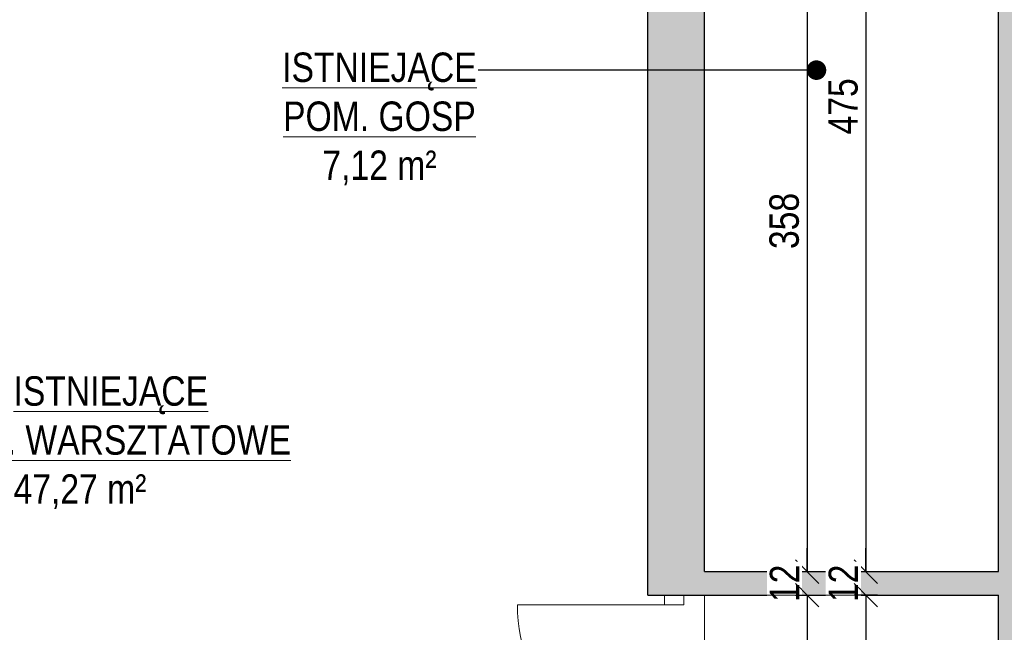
# Model space of a CAD drawing. Header units: millimetres. Extents: x 17147 to 52214, y -18116 to -4632.
# Tile 11 of 186: x 22202 to 22704, y -9441 to -9128. Entities that reach past the tile are written whole.
import ezdxf
from ezdxf import colors
from ezdxf.entities.mleader import LeaderData, LeaderLine
from ezdxf.math import Vec2, Vec3

# ---------------------------------------------------------------- set-up
doc = ezdxf.new("R2010")
doc.units = ezdxf.units.MM
doc.layers.get('Defpoints').update_dxf_attribs({"color": 6})
for name, color, linetype, lineweight in [('A-opis', 130, 'Continuous', 9), ('A-wymiar', 177, 'Continuous', 0), ('A_DRZWI-OKNA', 4, 'Continuous', 13), ('A_SCIANA_ISTN', 253, 'Continuous', 25)]:
    doc.layers.add(name, color=color, linetype=linetype, lineweight=lineweight)
doc.layers.add('S_KRESKOWANIE_SC_ISTN', color=7, linetype='Continuous', lineweight=0, true_color=0x878787)
doc.styles.get("Standard").update_dxf_attribs({"font": 'ARIALN.TTF'})
doc.styles.add('wymiary', font='ARIALN.TTF')
doc.dimstyles.new('anka', dxfattribs={"dimtxt": 15, "dimasz": 12, "dimexe": 6, "dimexo": 0.0625, "dimgap": 4, "dimtad": 1, "dimdec": 0, "dimzin": 0, "dimdsep": 46, "dimtxsty": 'wymiary', "dimblk": 'OBLIQUE', "dimcen": 0.09, "dimclrt": 7, "dimadec": 0, "dimazin": 0, "dimtfac": 1, "dimtdec": 0, "dimtix": 1, "dimtofl": 0, "dimtmove": 0, "dimatfit": 3, "dimldrblk": 'OBLIQUE', "dimfxl": 6, "dimfxlon": 1, "dimtfill": 1, "dimtolj": 1, "dimtzin": 0, "dimarcsym": 0})

# ---------------------------------------------------------------- blocks, each defined once
blk = doc.blocks.new('drzwi 800')
at = {"layer": 'A_DRZWI-OKNA'}
blk.add_line((110028.2, -38030.87), (110028.2, -37950.87), dxfattribs=at)
for points in [[(110023.2, -38035.87), (110028.2, -38035.87), (110028.2, -38025.87), (110023.2, -38025.87)], [(110108.2, -38035.87), (110113.2, -38035.87), (110113.2, -38025.87), (110108.2, -38025.87)]]:
    blk.add_lwpolyline(points, close=True, dxfattribs=at)
blk.add_arc((110028.2, -38030.87), 80, 0, 90, dxfattribs=at)
blk = doc.blocks.new('_Dot')
at = {"color": 0, "linetype": 'ByBlock', "lineweight": -2}
blk.add_line((-0.5, 0), (-1, 0), dxfattribs=at)
at = {"color": 0, "linetype": 'ByBlock', "const_width": 0.5}
blk.add_lwpolyline([(-0.25, 0, 1), (0.25, 0, 1)], format="xyb", close=True, dxfattribs=at)
blk = doc.blocks.new('_OBLIQUE')
at = {"color": 0, "linetype": 'ByBlock'}
blk.add_line((-0.5, -0.5), (0.5, 0.5), dxfattribs=at)
blk = doc.blocks.new('*D745')
at = {"layer": 'A-wymiar', "color": 0, "lineweight": -2, "transparency": 16777216}
for p, q in [((22597.44, -9052.18), (22609.44, -9052.18)), ((22603.44, -9052.18), (22603.44, -9410.18)), ((22597.44, -9410.18), (22609.44, -9410.18))]:
    blk.add_line(p, q, dxfattribs=at)
at = {"layer": 'Defpoints', "color": 0, "transparency": 16777216}
for p in [(22574.1, -9052.18), (22574.1, -9410.18), (22603.44, -9410.18)]:
    blk.add_point(p, dxfattribs=at)
at = {"layer": 'A-wymiar', "color": 0, "lineweight": -2, "transparency": 16777216, "xscale": 12, "yscale": 12, "zscale": 12}
for p, rotation in [((22603.44, -9052.18), 90), ((22603.44, -9410.18), 270)]:
    blk.add_blockref('_OBLIQUE', p, dxfattribs=dict(at, rotation=rotation))
at = {"layer": 'A-wymiar', "color": 7, "transparency": 16777216, "insert": (22591.79, -9231.18), "char_height": 15, "attachment_point": 5, "rotation": 90, "style": 'wymiary', "bg_fill": 3, "box_fill_scale": 1.1, "bg_fill_color": 256, "bg_fill_true_color": 13158600, "bg_fill_transparency": 0}
blk.add_mtext('\\A1;358', dxfattribs=at)
blk = doc.blocks.new('*D824')
at = {"layer": 'A-wymiar', "color": 0, "lineweight": -2, "transparency": 16777216}
for p, q in [((22603.44, -9410.18), (22603.44, -9398.18)), ((22597.44, -9410.18), (22609.44, -9410.18)), ((22597.44, -9422.18), (22609.44, -9422.18)), ((22603.44, -9422.18), (22603.44, -9434.18))]:
    blk.add_line(p, q, dxfattribs=at)
at = {"layer": 'Defpoints', "color": 0, "transparency": 16777216}
for p in [(22574.1, -9410.18), (22551.08, -9422.18), (22603.44, -9422.18)]:
    blk.add_point(p, dxfattribs=at)
at = {"layer": 'A-wymiar', "color": 0, "lineweight": -2, "transparency": 16777216, "xscale": 12, "yscale": 12, "zscale": 12}
for p, rotation in [((22603.44, -9410.18), 270), ((22603.44, -9422.18), 90)]:
    blk.add_blockref('_OBLIQUE', p, dxfattribs=dict(at, rotation=rotation))
at = {"layer": 'A-wymiar', "color": 7, "transparency": 16777216, "insert": (22591.91, -9416.18), "char_height": 15, "attachment_point": 5, "rotation": 90, "style": 'wymiary', "bg_fill": 3, "box_fill_scale": 1.1, "bg_fill_color": 256, "bg_fill_true_color": 13158600, "bg_fill_transparency": 0}
blk.add_mtext('\\A1;12', dxfattribs=at)
blk = doc.blocks.new('*D825')
at = {"layer": 'A-wymiar', "color": 0, "lineweight": -2, "transparency": 16777216}
for p, q in [((22597.44, -9422.18), (22609.44, -9422.18)), ((22603.44, -9422.18), (22603.44, -9512.18)), ((22597.44, -9512.18), (22609.44, -9512.18))]:
    blk.add_line(p, q, dxfattribs=at)
at = {"layer": 'Defpoints', "color": 0, "transparency": 16777216}
for p in [(22551.08, -9422.18), (22551.08, -9512.18), (22603.44, -9512.18)]:
    blk.add_point(p, dxfattribs=at)
at = {"layer": 'A-wymiar', "color": 0, "lineweight": -2, "transparency": 16777216, "xscale": 12, "yscale": 12, "zscale": 12}
for p, rotation in [((22603.44, -9422.18), 90), ((22603.44, -9512.18), 270)]:
    blk.add_blockref('_OBLIQUE', p, dxfattribs=dict(at, rotation=rotation))
at = {"layer": 'A-wymiar', "color": 7, "transparency": 16777216, "insert": (22591.79, -9467.18), "char_height": 15, "attachment_point": 5, "rotation": 90, "style": 'wymiary', "bg_fill": 3, "box_fill_scale": 1.1, "bg_fill_color": 256, "bg_fill_true_color": 13158600, "bg_fill_transparency": 0}
blk.add_mtext('\\A1;90', dxfattribs=at)
blk = doc.blocks.new('*D827')
at = {"layer": 'A-wymiar', "color": 0, "lineweight": -2, "transparency": 16777216}
for p, q in [((22627.44, -8935.18), (22639.44, -8935.18)), ((22633.44, -8935.18), (22633.44, -9410.18)), ((22627.44, -9410.18), (22639.44, -9410.18))]:
    blk.add_line(p, q, dxfattribs=at)
at = {"layer": 'Defpoints', "color": 0, "transparency": 16777216}
for p in [(22551.08, -8935.18), (22551.08, -9410.18), (22633.44, -9410.18)]:
    blk.add_point(p, dxfattribs=at)
at = {"layer": 'A-wymiar', "color": 0, "lineweight": -2, "transparency": 16777216, "xscale": 12, "yscale": 12, "zscale": 12}
for p, rotation in [((22633.44, -8935.18), 90), ((22633.44, -9410.18), 270)]:
    blk.add_blockref('_OBLIQUE', p, dxfattribs=dict(at, rotation=rotation))
at = {"layer": 'A-wymiar', "color": 7, "transparency": 16777216, "insert": (22621.82, -9172.68), "char_height": 15, "attachment_point": 5, "rotation": 90, "style": 'wymiary', "bg_fill": 3, "box_fill_scale": 1.1, "bg_fill_color": 256, "bg_fill_true_color": 13158600, "bg_fill_transparency": 0}
blk.add_mtext('\\A1;475', dxfattribs=at)
blk = doc.blocks.new('*D828')
at = {"layer": 'A-wymiar', "color": 0, "lineweight": -2, "transparency": 16777216}
for p, q in [((22633.44, -9410.18), (22633.44, -9398.18)), ((22627.44, -9410.18), (22639.44, -9410.18)), ((22639.44, -9422.18), (22627.44, -9422.18)), ((22633.44, -9422.18), (22633.44, -9434.18))]:
    blk.add_line(p, q, dxfattribs=at)
at = {"layer": 'Defpoints', "color": 0, "transparency": 16777216}
for p in [(22551.08, -9410.18), (22633.44, -9422.18), (22701.08, -9422.18)]:
    blk.add_point(p, dxfattribs=at)
at = {"layer": 'A-wymiar', "color": 0, "lineweight": -2, "transparency": 16777216, "xscale": 12, "yscale": 12, "zscale": 12}
for p, rotation in [((22633.44, -9410.18), 270), ((22633.44, -9422.18), 90)]:
    blk.add_blockref('_OBLIQUE', p, dxfattribs=dict(at, rotation=rotation))
at = {"layer": 'A-wymiar', "color": 7, "transparency": 16777216, "insert": (22621.91, -9416.18), "char_height": 15, "attachment_point": 5, "rotation": 90, "style": 'wymiary', "bg_fill": 3, "box_fill_scale": 1.1, "bg_fill_color": 256, "bg_fill_true_color": 13158600, "bg_fill_transparency": 0}
blk.add_mtext('\\A1;12', dxfattribs=at)
blk = doc.blocks.new('*D829')
at = {"layer": 'A-wymiar', "color": 0, "lineweight": -2, "transparency": 16777216}
for p, q in [((22639.44, -9422.18), (22627.44, -9422.18)), ((22633.44, -9422.18), (22633.44, -9547.18)), ((22627.44, -9547.18), (22639.44, -9547.18))]:
    blk.add_line(p, q, dxfattribs=at)
at = {"layer": 'Defpoints', "color": 0, "transparency": 16777216}
for p in [(22701.08, -9422.18), (22615.08, -9547.18), (22633.44, -9547.18)]:
    blk.add_point(p, dxfattribs=at)
at = {"layer": 'A-wymiar', "color": 0, "lineweight": -2, "transparency": 16777216, "xscale": 12, "yscale": 12, "zscale": 12}
for p, rotation in [((22633.44, -9422.18), 90), ((22633.44, -9547.18), 270)]:
    blk.add_blockref('_OBLIQUE', p, dxfattribs=dict(at, rotation=rotation))
at = {"layer": 'A-wymiar', "color": 7, "transparency": 16777216, "insert": (22621.79, -9484.68), "char_height": 15, "attachment_point": 5, "rotation": 90, "style": 'wymiary', "bg_fill": 3, "box_fill_scale": 1.1, "bg_fill_color": 256, "bg_fill_true_color": 13158600, "bg_fill_transparency": 0}
blk.add_mtext('\\A1;125', dxfattribs=at)

msp = doc.modelspace()

# ---------------------------------------------------------------- hatches: boundary and pattern name
at = {"layer": 'S_KRESKOWANIE_SC_ISTN', "transparency": 33554559}
h = msp.add_hatch(color=256, dxfattribs=at)
h.dxf.hatch_style = 1
h.paths.add_polyline_path([(22766.08, -9325.18), (22713.08, -9325.18), (22713.08, -9176.18), (22859.41, -9176.18), (22859.41, -9183.18), (23006.08, -9183.18), (23006.08, -9325.18), (22868.08, -9325.18), (22868.08, -9337.18), (23006.08, -9337.18), (23006.08, -9367.18), (23044.08, -9367.18), (23044.08, -9171.18), (23006.08, -9171.18), (22871.41, -9171.18), (22871.41, -9164.18), (22713.08, -9164.18), (22713.08, -9057.44), (22701.08, -9060.16), (22701.08, -9325.18), (22701.08, -9410.18), (22551.08, -9410.18), (22551.08, -9052.18), (22522.08, -9052.18), (22522.08, -9422.18), (22551.08, -9422.18), (22701.08, -9422.18), (22701.08, -9763.18), (22551.08, -9763.18), (22551.08, -9562.18), (22615.08, -9562.18), (22615.08, -9547.18), (22551.08, -9547.18), (22551.08, -9512.18), (22522.08, -9512.18), (22522.08, -9763.18), (22366.08, -9763.18), (21951.08, -9763.18), (21951.08, -9643.18), (21951.08, -9613.18), (21913.08, -9613.18), (21913.08, -9775.18), (22522.08, -9775.18), (22701.08, -9775.18), (23044.08, -9775.18), (23044.08, -9686.18), (23006.08, -9686.18), (23006.08, -9763.18), (22713.08, -9763.18), (22713.08, -9337.18), (22766.08, -9337.18)])

# ---------------------------------------------------------------- linework, layer by layer
at = {"layer": 'A_SCIANA_ISTN'}
for points in [[(22701.08, -9325.18), (22701.08, -8935.18)], [(22522.08, -9422.18), (22522.08, -9052.18)], [(22551.08, -9410.18), (22551.08, -9052.18)], [(22701.08, -9410.18), (22701.08, -9325.18)], [(22551.08, -9410.18), (22701.08, -9410.18)], [(22522.08, -9422.18), (22551.08, -9422.18)], [(22551.08, -9422.18), (22701.08, -9422.18)], [(22701.08, -9763.18), (22701.08, -9422.18)]]:
    msp.add_lwpolyline(points, dxfattribs=at)

# ---------------------------------------------------------------- block references
at = {"layer": 'A_SCIANA_ISTN', "xscale": -1, "rotation": 90}
msp.add_blockref('drzwi 800', (-15495.29, 100601.02), dxfattribs=at)

# ---------------------------------------------------------------- texts
at = {"layer": 'A-opis', "color": 156, "true_color": 0x0f468a, "insert": (22113.91, -9310.49), "char_height": 15, "attachment_point": 1, "style": 'wymiary'}
msp.add_mtext_dynamic_manual_height_columns('\\pi84.53;{\\LISTNIEJĄCE\\P\\pi41.893;POM. WARSZTATOWE\\P\\pi99.228;}47,27 m²', width=265.7918, gutter_width=12.5, heights=[0], dxfattribs=at)

# ---------------------------------------------------------------- leaders
at = {"layer": 'A-opis', "color": 156, "true_color": 0x0f468a}
ml = msp.add_multileader_mtext('Standard', dxfattribs=at)
ml.set_content('{\\fArial Narrow|b0|i0|c238|p34;\\LISTNIEJĄCE\\PPOM. GOSP\\P\\l7,12 m²}', color=(15, 70, 138))
ml.set_leader_properties()
ml.set_arrow_properties(name='DOT')
ml.build(insert=Vec2(0, 0))
ml.multileader.update_dxf_attribs({"arrow_head_size": 10})
ctx = ml.context
ctx.base_point, ctx.char_height, ctx.arrow_head_size, ctx.plane_origin = Vec3(22334.8, -9154.19), 15, 10, Vec3(22608.2, -9154.19)
ctx.text_align_type = 1
notes = []
notes.append((ctx, [(0, (1, 1, 0), (22443.53, -9154.19), (-1, 0), 8, [(0, [(22608.2, -9154.19)], 0, [])])]))
ctx.mtext.insert, ctx.mtext.alignment, ctx.mtext.flow_direction = Vec3(22385.17, -9145.21), 2, 5
for ctx, leaders in notes:
    for number, flags, end, landing, length, lines in leaders:
        leader = LeaderData()
        leader.index, (leader.has_last_leader_line, leader.has_dogleg_vector, leader.attachment_direction) = number, flags
        leader.last_leader_point, leader.dogleg_vector, leader.dogleg_length = Vec3(end), Vec3(landing), length
        for number, points, colour, breaks in lines:
            line = LeaderLine()
            line.index, line.vertices, line.color, line.breaks = number, Vec3.list(points), colors.encode_raw_color(colour), breaks
            leader.lines.append(line)
        ctx.leaders.append(leader)

# ---------------------------------------------------------------- next in the draw order: dimensions: what is measured, and where the dimension line sits
at = {"layer": 'A-wymiar'}
dim = msp.add_linear_dim(base=(22603.44, -9410.18), p1=(22574.1, -9052.18), p2=(22574.1, -9410.18), angle=90, dimstyle='anka', override={"dimtmove": 1}, dxfattribs=at)
dim.commit()
dim.dimension.update_dxf_attribs({"geometry": '*D745', "text_midpoint": (22591.79, -9231.18)})

# ---------------------------------------------------------------- next in the draw order: dimensions: what is measured, and where the dimension line sits
dim = msp.add_linear_dim(base=(22603.44, -9422.18), p1=(22574.1, -9410.18), p2=(22551.08, -9422.18), angle=90, dimstyle='anka', override={"dimtmove": 1}, dxfattribs=at)
dim.commit()
dim.dimension.update_dxf_attribs({"geometry": '*D824', "text_midpoint": (22591.91, -9416.18)})

# ---------------------------------------------------------------- next in the draw order: dimensions: what is measured, and where the dimension line sits
dim = msp.add_linear_dim(base=(22603.44, -9512.18), p1=(22551.08, -9422.18), p2=(22551.08, -9512.18), angle=90, dimstyle='anka', override={"dimtmove": 1}, dxfattribs=at)
dim.commit()
dim.dimension.update_dxf_attribs({"geometry": '*D825', "text_midpoint": (22591.79, -9467.18)})

# ---------------------------------------------------------------- next in the draw order: dimensions: what is measured, and where the dimension line sits
dim = msp.add_linear_dim(base=(22633.44, -9410.18), p1=(22551.08, -8935.18), p2=(22551.08, -9410.18), angle=90, dimstyle='anka', dxfattribs=at)
dim.commit()
dim.dimension.update_dxf_attribs({"geometry": '*D827', "text_midpoint": (22621.82, -9172.68)})

# ---------------------------------------------------------------- next in the draw order: dimensions: what is measured, and where the dimension line sits
dim = msp.add_linear_dim(base=(22633.44, -9422.18), p1=(22551.08, -9410.18), p2=(22701.08, -9422.18), angle=90, dimstyle='anka', override={"dimtmove": 1}, dxfattribs=at)
dim.commit()
dim.dimension.update_dxf_attribs({"geometry": '*D828', "text_midpoint": (22621.91, -9416.18)})

# ---------------------------------------------------------------- next in the draw order: dimensions: what is measured, and where the dimension line sits
dim = msp.add_linear_dim(base=(22633.44, -9547.18), p1=(22701.08, -9422.18), p2=(22615.08, -9547.18), angle=90, dimstyle='anka', override={"dimtmove": 1}, dxfattribs=at)
dim.commit()
dim.dimension.update_dxf_attribs({"geometry": '*D829', "text_midpoint": (22621.79, -9484.68)})

# ---------------------------------------------------------------- next in the draw order: linework, layer by layer
msp.add_lwpolyline([(22551.08, -9422.18), (22701.08, -9422.18), (22701.08, -9763.18), (22551.08, -9763.18)], close=True, dxfattribs=at)

doc.saveas('drawing.dxf')
